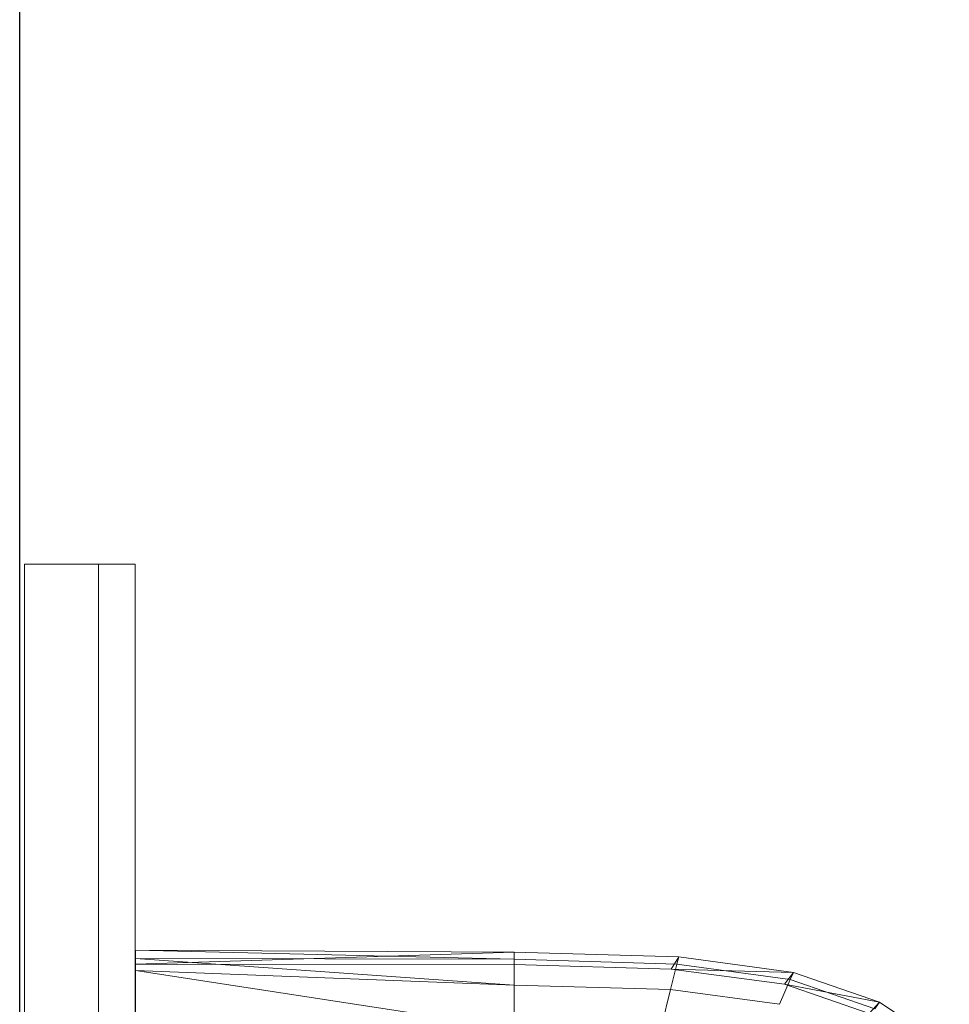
# Model space of a CAD drawing. Header units: metres. Extents: x 391.1 to 427.5, y 12.8 to 28.4.
# Tile 93 of 149: x 403.357 to 403.609, y 26.853 to 27.12. Entities that reach past the tile are written whole.
import ezdxf

# ---------------------------------------------------------------- set-up
doc = ezdxf.new("R2010")
doc.units = ezdxf.units.M
for name, color, linetype, lineweight in [('02_MOBILIARIO', 7, 'Continuous', 18), ('A-DETL-____-MBND', 7, 'Continuous', 18), ('A-GENM-____-OTLN', 7, 'Continuous', 18), ('A-WALL-____-MCUT', 7, 'Continuous', 25), ('A-WALL-____-OTLN', 7, 'Continuous', 25)]:
    doc.layers.add(name, color=color, linetype=linetype, lineweight=lineweight)

# ---------------------------------------------------------------- blocks, each defined once
blk = doc.blocks.new('Family - Rentamans PA-152299-03_TEL_P0A')
at = {"layer": 'A-DETL-____-MBND', "color": 253, "true_color": 0xaaaaaa}
for p, q in [((0, 0.36146), (0, 0.36526)), ((0, 0.36526), (0, 0.36308)), ((0.10273, 0.3648), (0, 0.36526)), ((0.10273, 0.36283), (0, 0.36526)), ((0.10273, 0.3648), (0, 0.36146)), ((0.14736, 0.36347), (0.10273, 0.3648)), ((0.10273, 0.36283), (0.10273, 0.3648)), ((0.10273, 0.36479), (0.10273, 0.36141)), ((0.14525, 0.36016), (0.14736, 0.36347)), ((0.14679, 0.36152), (0.14736, 0.36347)), ((0.17848, 0.35928), (0.14736, 0.36347)), ((0, 0.36308), (0, 0.35983)), ((0.10273, 0.36283), (0, 0.36308)), ((0, 0.36308), (0.10273, 0.35585)), ((0.10273, 0.36141), (0, 0.36146)), ((0, 0.36146), (0, 0.00406)), ((0.14679, 0.36152), (0.10273, 0.36283)), ((0.10273, 0.36283), (0.10273, 0.35585)), ((0.14525, 0.36016), (0.10273, 0.36141)), ((0.14508, 0.3546), (0.14679, 0.36152)), ((0.17751, 0.35738), (0.14679, 0.36152)), ((0, 0.35983), (0, 0.35008)), ((0.10273, 0.35585), (0, 0.35983)), ((0, 0.35983), (0.10273, 0.34405)), ((0.17596, 0.35605), (0.14525, 0.36016)), ((0.17848, 0.35928), (0.14525, 0.36016)), ((0.17596, 0.35605), (0.17848, 0.35928)), ((0.17751, 0.35738), (0.17848, 0.35928)), ((0.20176, 0.35121), (0.17848, 0.35928)), ((0.10273, 0.35585), (0.10273, 0.34405)), ((0.14508, 0.3546), (0.10273, 0.35585)), ((0.17461, 0.35061), (0.17751, 0.35738)), ((0.19894, 0.34814), (0.17596, 0.35605)), ((0.20176, 0.35121), (0.17596, 0.35605)), ((0.2005, 0.34941), (0.17751, 0.35738)), ((0.14508, 0.3546), (0.1422, 0.34287)), ((0.17461, 0.35061), (0.14508, 0.3546)), ((0.19894, 0.34814), (0.20176, 0.35121)), ((0.2005, 0.34941), (0.20176, 0.35121)), ((0.22069, 0.33849), (0.20176, 0.35121))]:
    blk.add_line(p, q, dxfattribs=at)
blk = doc.blocks.new('Family - Evans PA-152341-03_TEL_P0A')
at = {"layer": 'A-WALL-____-MCUT', "color": 253, "true_color": 0xaaaaaa}
blk.add_line((2.08, 0), (4.42866, 0), dxfattribs=at)
at = {"layer": 'A-WALL-____-OTLN', "color": 253, "true_color": 0xaaaaaa}
blk.add_line((0, 0), (4.42866, 0), dxfattribs=at)
at = {"layer": 'A-WALL-____-OTLN', "color": 253, "lineweight": 18, "true_color": 0xaaaaaa}
blk.add_line((0, 0), (4.42866, 0), dxfattribs=at)
blk = doc.blocks.new('Family - LONDR55-XX_ZZ-ARQ-CAA-M3D-Londres55-V1-03_TEL_P0A')
at = {"layer": 'A-GENM-____-OTLN', "color": 253, "true_color": 0xaaaaaa}
for p, q in [((0.6, 0.03), (0, 0.03)), ((0, 0.03), (0, 0.01)), ((0, 0.03), (0, 0.01)), ((0.6, 0.03), (0, 0.03)), ((0.6, 0.01), (0.6, 0.03)), ((0.6, 0.01), (0.6, 0.03)), ((0.6, 0.01), (0, 0.01)), ((0, 0.01), (0, 0)), ((0, 0), (0, 0.01)), ((0, 0.01), (0.6, 0.01)), ((0, 0.01), (0.6, 0.01)), ((0, 0.01), (0.6, 0.01)), ((0.6, 0), (0.6, 0.01)), ((0.6, 0.01), (0.6, 0)), ((0, 0), (0.6, 0)), ((0.6, 0), (0, 0))]:
    blk.add_line(p, q, dxfattribs=at)
blk = doc.blocks.new('Family - Mirall PA-152436-03_TEL_P0A')
blk.add_blockref('Family - LONDR55-XX_ZZ-ARQ-CAA-M3D-Londres55-V1-03_TEL_P0A', (0, 0))
blk = doc.blocks.new('LONDR55-XX_ZZ-ARQ-CAA-M3D-Londres55_ifc-1-03_TEL_P0A')
at = {"layer": '02_MOBILIARIO', "color": 253, "lineweight": 18, "true_color": 0xaaaaaa}
blk.add_blockref('Family - Rentamans PA-152299-03_TEL_P0A', (403.38854, 26.50211), dxfattribs=at)
at = {"layer": 'A-GENM-____-OTLN', "color": 253, "lineweight": 18, "true_color": 0xaaaaaa, "rotation": 90}
blk.add_blockref('Family - Mirall PA-152436-03_TEL_P0A', (403.38847, 26.37206), dxfattribs=at)
at = {"layer": 'A-WALL-____-OTLN', "color": 253, "lineweight": 18, "true_color": 0xaaaaaa, "rotation": 90}
blk.add_blockref('Family - Evans PA-152341-03_TEL_P0A', (403.35714, 23.64959), dxfattribs=at)

msp = doc.modelspace()

# ---------------------------------------------------------------- block references
at = {"lineweight": 5}
msp.add_blockref('LONDR55-XX_ZZ-ARQ-CAA-M3D-Londres55_ifc-1-03_TEL_P0A', (0, 0), dxfattribs=at)

doc.saveas('drawing.dxf')
